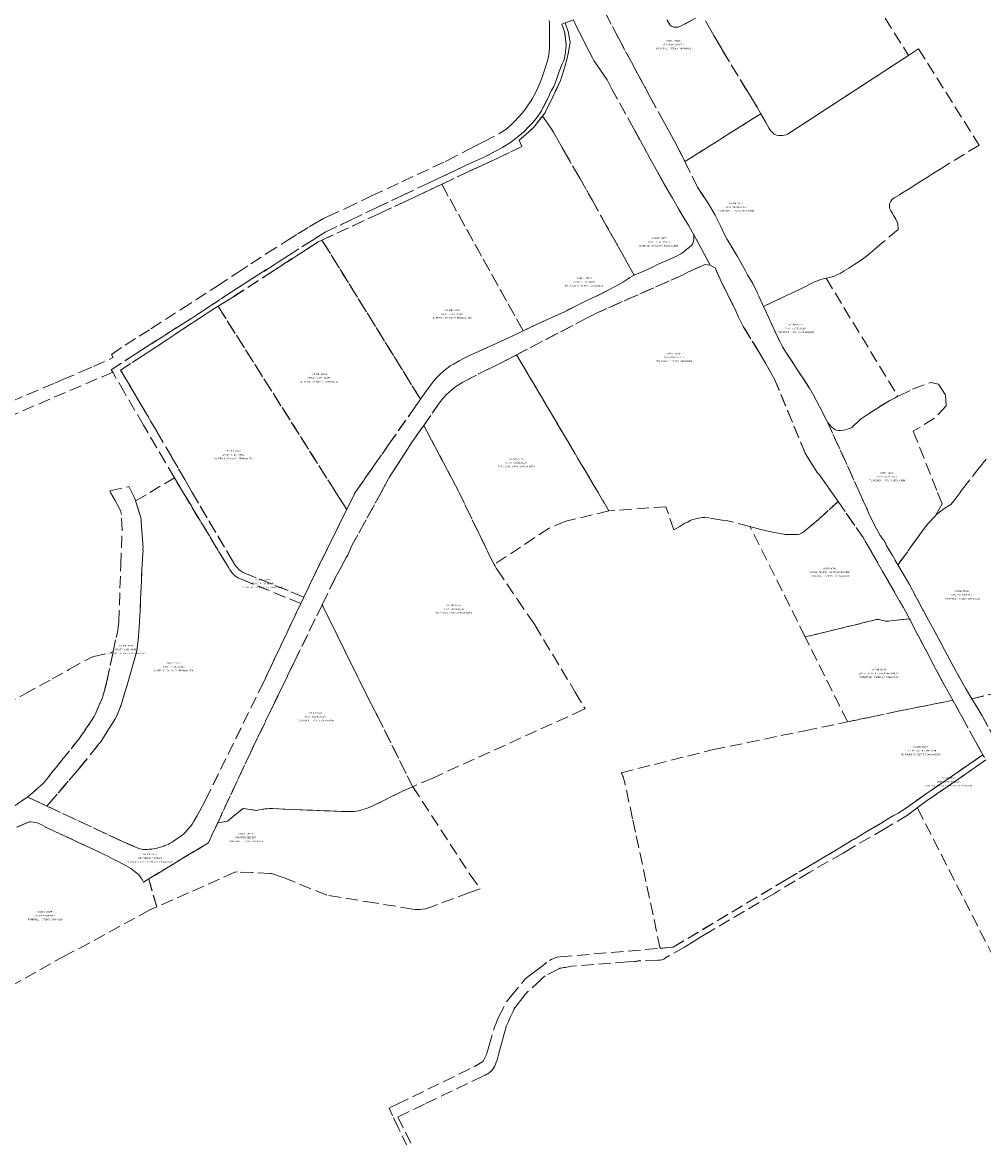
# Model space of a CAD drawing. Header units: metres. Extents: x 188526 to 197860, y 581431 to 587564.
# Tile 23 of 31: x 194187 to 194973, y 584473 to 585384. Entities that reach past the tile are written whole.
import ezdxf
from ezdxf.enums import TextEntityAlignment as Align

# ---------------------------------------------------------------- set-up
doc = ezdxf.new("R2010")
doc.units = ezdxf.units.M
doc.linetypes.add('DASHEDX2', pattern=[14, 10, -4])
doc.layers.add('B-WA-KG-GRENS_KADASTRAAL-G', color=150, linetype='DASHEDX2', lineweight=18)
doc.layers.add('B-WA-KG-GRENS_KADASTRAAL-T50', color=130, linetype='Continuous', lineweight=50)
doc.styles.add('NLCS-ISO-T25', font='NLCS-ISO.ttf', dxfattribs={"height": 2.5})

msp = doc.modelspace()

# ---------------------------------------------------------------- linework, layer by layer
at = {"layer": 'B-WA-KG-GRENS_KADASTRAAL-G'}
for points in [[(194847.78, 585458.8), (194911.56, 585357.39), (194812.67, 585292.93), (194811.15, 585292.31), (194808.77, 585291.94), (194807, 585291.83), (194805.33, 585291.88), (194803.7, 585292.14), (194801.87, 585292.96), (194799.77, 585294.76), (194798.78, 585295.97), (194797.74, 585297.66), (194794.71, 585303.04), (194790.81, 585309.68), (194790.81, 585309.68), (194787.77, 585314.99), (194782.36, 585323.93), (194779.66, 585328.31), (194759.42, 585361.51), (194752.49, 585373.61), (194747.83, 585381.69), (194745.61, 585385.64)], [(194662.95, 585393.37), (194674.93, 585370.61), (194684.95, 585351.71), (194700.45, 585323.34), (194711.8, 585302.6), (194721.61, 585284.9), (194728.72, 585270.53), (194739.03, 585249.68), (194747.47, 585236.86), (194749.66, 585233.37), (194753.47, 585226.71), (194755.98, 585221.84), (194758.13, 585217.45), (194761.46, 585210.46), (194763.31, 585206.92), (194765.22, 585203.73), (194771.64, 585192.88), (194778.29, 585181.2), (194780.05, 585178.08), (194784.34, 585170.89), (194793.07, 585152), (194806.32, 585123.36), (194808.63, 585119.2), (194811.89, 585113.95), (194818.2, 585104.45), (194825.03, 585093.95), (194830.61, 585085.27), (194833.97, 585079.66), (194836.73, 585074.5), (194838.91, 585070.35), (194841.13, 585065.63), (194842.56, 585062.57), (194844.77, 585058.52), (194845.42, 585057.58), (194871.51, 585000), (194877.95, 584985.78), (194878.21, 584984.75), (194878.93, 584983.39), (194884.38, 584972.34), (194886.46, 584968.32), (194888.48, 584964.94), (194889.44, 584963.39), (194890.45, 584962.12), (194891.39, 584961.08), (194892.09, 584959.97), (194892.83, 584958.78), (194893.45, 584957.06), (194902.88, 584940.92), (194912.29, 584924.8), (194954.55, 584846.3), (194963.46, 584831.37), (194971.73, 584817.5), (194982.53, 584797.74)], [(194745.61, 585385.64), (194747.83, 585381.69), (194752.49, 585373.61), (194759.42, 585361.51), (194779.66, 585328.31), (194782.36, 585323.93), (194787.77, 585314.99), (194790.81, 585309.68), (194728.72, 585270.53), (194728.72, 585270.53), (194721.61, 585284.9), (194711.8, 585302.6), (194700.45, 585323.34), (194684.95, 585351.71), (194674.93, 585370.61), (194662.95, 585393.37)], [(194113.1, 585047.37), (194213.54, 585089.51), (194220.02, 585092.28), (194234.65, 585098.67), (194245.1, 585103.09), (194261.19, 585110.42), (194259.81, 585112.75), (194270.88, 585120.54), (194282.38, 585127.71), (194292.08, 585133.85), (194317.16, 585149.94), (194346.22, 585168.84), (194363.04, 585179.86), (194373.84, 585186.89), (194386.6, 585195.4), (194402.75, 585205.55), (194412.27, 585211.45), (194421.35, 585217.15), (194424.77, 585219.13), (194433.3, 585224.07), (194436.18, 585225.41), (194436.71, 585225.62), (194451.61, 585232.52), (194472.5, 585242.43), (194497.23, 585254.06), (194532.66, 585270.61), (194534, 585271.29), (194551.28, 585280.14), (194558.14, 585283.62), (194564.15, 585286.7), (194576.95, 585293.55), (194581.02, 585296.02), (194582.19, 585296.84), (194584.54, 585298.7), (194587.04, 585300.89), (194589.7, 585303.52), (194592.52, 585306.61), (194595.52, 585310.24), (194598.53, 585314.04), (194600.6, 585316.82), (194602.17, 585319.27), (194603.98, 585322.19), (194605.44, 585324.89), (194607.58, 585329.02), (194609.26, 585332.63), (194610.72, 585335.99), (194611.93, 585339.49), (194613.31, 585343.72), (194616.24, 585352.91), (194616.88, 585354.89), (194617.71, 585359.88), (194617.94, 585364.15), (194617.95, 585365.76), (194618.11, 585373.2), (194618.07, 585378.4), (194617.93, 585383.83), (194617.7, 585385.94)], [(194637.6, 585386.38), (194630.89, 585383.91), (194628.22, 585382.92), (194630.41, 585376.69), (194631.7, 585365.77), (194631.47, 585362.77), (194630.95, 585358.25), (194629.93, 585354.14), (194629.36, 585352.57), (194628.33, 585350.57), (194625.89, 585344.21), (194624.2, 585339.4), (194622, 585333.07), (194621.48, 585332.03), (194619.68, 585328.66), (194618.36, 585326.13), (194617.34, 585323.85), (194611.47, 585312.11), (194609.96, 585309.71), (194608.98, 585308.42), (194607.88, 585306.9), (194606.16, 585304.81), (194603.72, 585302.01), (194601.47, 585299.61), (194597.17, 585295.17), (194595.5, 585293.59), (194592.49, 585291.14), (194588.19, 585287.77), (194586.02, 585286.29), (194579.71, 585282.32), (194575.04, 585279.57), (194564.48, 585274.23), (194555.41, 585269.99), (194549.36, 585267.27), (194519.07, 585253.05), (194497.85, 585242.96), (194476.91, 585233.04), (194455.75, 585223.04), (194435.09, 585213.11), (194423.88, 585206.13), (194404.53, 585193.76), (194378.48, 585177.09), (194362.24, 585166.82), (194357.61, 585163.78), (194340.32, 585152.29), (194336.81, 585149.99), (194324.58, 585142.09), (194288.5, 585119.06), (194279.15, 585113.17), (194259.64, 585100.32), (194260.79, 585098.34), (194141.79, 585047.4)], [(194973.68, 584783.47), (194972.5, 584785.56), (194966.37, 584796.43), (194955.57, 584816.24), (194947.84, 584830.14), (194938.86, 584846.27), (194912.37, 584896.73), (194909.11, 584902.95), (194874.43, 584963.31), (194854, 584992.7), (194848.91, 585000), (194838.77, 585014.59), (194837.03, 585016.48), (194835.17, 585019.11), (194830.82, 585025.95), (194827.11, 585032.2), (194802.07, 585092.73), (194797.41, 585100.92), (194789.93, 585113.78), (194776.48, 585135.79), (194772.64, 585143.28), (194769.5, 585150.39), (194763.89, 585161.67), (194759.28, 585170.75), (194753.47, 585183.58), (194751.82, 585184.54), (194749.5, 585185.77), (194736.15, 585210.59), (194731.98, 585217.97), (194729.27, 585222.39), (194723.52, 585231.86), (194718.51, 585240.62), (194711.61, 585252.56), (194706.22, 585262.1), (194700.43, 585272.84), (194692.3, 585287.61), (194686.91, 585297.46), (194668.84, 585330.29), (194665.05, 585337.31), (194659.7, 585345.4), (194654.24, 585353.32), (194653.36, 585354.77), (194650.41, 585360.59), (194644.62, 585372.02), (194640.29, 585380.15), (194639.41, 585382.09), (194637.6, 585386.38)], [(194737.46, 585387.68), (194725.11, 585381.17), (194723.16, 585380.39), (194721.28, 585380.33), (194719.41, 585380.57), (194717.76, 585381.37), (194716.43, 585382.43), (194715.58, 585383.59), (194713.83, 585386.5)], [(194713.83, 585386.5), (194715.58, 585383.59), (194716.43, 585382.43), (194717.76, 585381.37), (194719.41, 585380.57), (194721.28, 585380.33), (194723.16, 585380.39), (194725.11, 585381.17), (194737.46, 585387.68)], [(194175.29, 584740.3), (194191.2, 584751.04), (194207.01, 584743.64), (194268.84, 584714.7), (194280.91, 584709.56), (194282.95, 584708.85), (194284.7, 584708.42), (194285.68, 584708.14), (194287.92, 584708.09), (194289.32, 584708.23), (194290.62, 584708.32), (194291.59, 584708.43), (194292.69, 584708.55), (194295.24, 584708.92), (194297.03, 584709.33), (194298.46, 584709.7), (194299.69, 584710.02), (194301.02, 584710.42), (194302.56, 584710.99), (194303.57, 584711.52), (194305.03, 584712.1), (194306.32, 584712.62), (194307.76, 584713.27), (194309.04, 584713.93), (194310.49, 584714.88), (194312.38, 584716.31), (194314.5, 584717.7), (194317.22, 584719.64), (194319.17, 584721.27), (194320.42, 584722.38), (194321.39, 584723.6), (194323.04, 584725.51), (194324.3, 584727.11), (194325.77, 584728.88), (194327.28, 584731.23), (194328.8, 584733.93), (194336.69, 584748.47), (194384.26, 584845.3), (194414.66, 584909.27), (194417.15, 584914.51), (194425.77, 584932.65), (194452.14, 584986.05), (194459.03, 585000), (194474.99, 585022.65), (194486.75, 585039.63), (194508.15, 585069.98), (194512.52, 585076.27), (194513.31, 585077.41), (194516.34, 585081.83), (194521.01, 585088.05), (194523.48, 585091.23), (194525.91, 585094.03), (194528.62, 585096.75), (194531.62, 585099.55), (194533.94, 585101.36), (194536.88, 585103.52), (194539.38, 585104.98), (194544.21, 585107.63), (194548.9, 585110.14), (194552.68, 585111.91), (194558.08, 585114.44), (194571.32, 585120.43), (194587.56, 585127.91), (194596.54, 585132.18), (194607.86, 585137.56), (194619.28, 585142.8), (194629.61, 585147.5), (194640.96, 585153.13), (194649.53, 585157.61), (194655.67, 585160.18), (194665.39, 585165.06), (194672.38, 585168.64), (194678.58, 585172.33), (194682.64, 585175.07), (194683.79, 585175.82), (194686.6, 585177.4), (194687.31, 585177.72), (194690.48, 585179.15), (194695.27, 585181.07), (194700.47, 585183.47), (194703.3, 585184.89), (194706.29, 585186.37), (194710.24, 585188.14), (194714.06, 585189.79), (194719.54, 585192.19), (194721.25, 585192.99), (194725.33, 585195.04), (194727.84, 585196.77), (194730.32, 585198.86), (194733.74, 585201.66), (194734.82, 585203.12), (194735.6, 585204.79), (194736.12, 585206.52), (194736.15, 585210.59), (194749.5, 585185.77), (194749.38, 585185.83), (194745.25, 585186.45), (194731.07, 585180.08), (194729.2, 585179.16), (194726.68, 585177.78), (194655.75, 585146.36), (194653.68, 585145.34), (194649.32, 585143.08), (194648.38, 585142.56), (194591.1, 585112.55), (194576.92, 585105.12), (194573.63, 585103.55), (194570.75, 585102.3), (194547.13, 585090.31), (194544.91, 585088.93), (194541.38, 585086.59), (194538.34, 585084.1), (194533.55, 585079.92), (194530.92, 585077.2), (194527.9, 585073.04), (194515.12, 585054.9), (194505.02, 585040.55), (194499.86, 585032.52), (194490.4, 585017.86), (194487.73, 585013.59), (194480.26, 585000), (194456.47, 584956.69), (194454.23, 584951.59), (194453.07, 584948.92), (194451.8, 584946.82), (194442.85, 584930.33), (194432.09, 584908.27), (194432.09, 584908.27), (194409.76, 584862.49), (194373.36, 584787.27), (194346.72, 584730.09), (194339.07, 584713.69), (194290.22, 584684.07), (194286.05, 584681.55), (194284.78, 584683.64), (194283.97, 584684.78), (194282.87, 584686.48), (194281.78, 584687.63), (194275.75, 584692.59), (194271.84, 584694.72), (194265.35, 584698.45), (194261.08, 584700.39), (194257.29, 584702.54), (194206.15, 584726.36), (194202.37, 584728.53), (194200.97, 584729.2), (194200.39, 584729.42), (194199.13, 584729.86), (194194.09, 584730.7), (194192.95, 584730.75), (194191.9, 584730.65), (194182.41, 584726.4)], [(195000, 584840.07), (194963.46, 584831.37), (194954.55, 584846.3), (194912.29, 584924.8), (194902.88, 584940.92), (194910.64, 584951.25), (194911.71, 584952.77), (194912.98, 584954.82), (194914.4, 584956.77), (194920.75, 584965.68), (194923.64, 584969.61), (194925.36, 584971.93), (194927.44, 584974.34), (194933.04, 584980.31), (194934.83, 584982.23), (194936.29, 584983.45), (194937.34, 584984.3), (194938.44, 584985.16), (194939.36, 584985.7), (194940.07, 584986.27), (194941.36, 584987.25), (194942.59, 584988.04), (194943.69, 584988.67), (194944.35, 584989.06), (194945.11, 584989.6), (194945.84, 584990.06), (194949.05, 584993.47), (194953.76, 585000), (194953.76, 585000), (194955.57, 585002.52), (194963.91, 585013.16), (194970.12, 585021.13), (194972.66, 585024.25), (194975.23, 585027.25)], [(194025.45, 584745.36), (194188.68, 584835.15), (194211.18, 584847.56), (194225.57, 584855.51), (194241.6, 584864.45), (194242.69, 584864.97), (194243.75, 584865.38), (194245.31, 584865.88), (194261.12, 584869.77), (194255.82, 584844.77), (194252.96, 584834.3), (194252.08, 584831.75), (194246.65, 584819.08), (194245.47, 584816.62), (194243.67, 584814.02), (194233.18, 584798.28), (194219.12, 584781.25), (194206.56, 584765.41), (194205.33, 584763.79), (194203.91, 584762.09), (194191.2, 584751.04), (194175.29, 584740.3)], [(194501.99, 584464.97), (194494.8, 584479.83), (194489.64, 584490.76), (194486.78, 584496.8), (194488.93, 584497.84), (194493.39, 584500), (194557.82, 584531.22), (194562.66, 584534.38), (194563.66, 584535.04), (194565.77, 584538.9), (194566.55, 584540.45), (194566.83, 584541.54), (194567.3, 584542.93), (194567.78, 584545.12), (194568.29, 584546.99), (194573.27, 584563.72), (194574.27, 584566.29), (194574.84, 584567.85), (194576.43, 584571.08), (194582.95, 584583.63), (194584.19, 584585.4), (194585.05, 584586.37), (194586.21, 584587.86), (194596.89, 584600.94), (194597.94, 584602.1), (194598.71, 584602.72), (194600.56, 584604.22), (194607.75, 584609.66), (194618.06, 584617.45), (194619.3, 584618.18), (194621.2, 584619.12), (194622.56, 584619.72), (194624.15, 584620.12), (194626.62, 584620.43), (194708.45, 584627.36), (194719.04, 584628.26), (194811.86, 584683.74), (194830.75, 584694.88), (194903.04, 584738.01), (194909.06, 584741.77), (194914.83, 584745.89), (194972.5, 584785.56), (194973.68, 584783.47)], [(194974.87, 584781.36), (194926.13, 584747.68), (194918.81, 584742.27), (194910.8, 584736.36), (194892.41, 584725.27), (194868.06, 584711.2), (194863.79, 584708.69), (194858.04, 584705.3), (194830.83, 584689.65), (194804.8, 584673.99), (194801.46, 584671.98), (194748.07, 584640.45), (194747.86, 584640.32), (194742.43, 584637.12), (194736.25, 584633.29), (194728.38, 584628.41), (194713, 584619.64), (194711.52, 584618.64), (194710.7, 584618.23), (194709.86, 584617.97), (194708.55, 584617.73), (194707.61, 584617.65), (194706.59, 584617.65), (194691.05, 584617.23), (194689.9, 584617.05), (194689.41, 584616.89), (194688.82, 584616.65), (194688.48, 584616.61), (194688, 584616.54), (194687.14, 584616.48), (194682.05, 584616.23), (194640.05, 584613.07), (194636.07, 584612.9), (194634.66, 584612.6), (194633.51, 584612.38), (194632.11, 584612.08), (194630.93, 584611.78), (194629.58, 584611.59), (194628.53, 584611.36), (194627.43, 584611.16), (194627.04, 584611.1), (194626.56, 584611.03), (194625.54, 584610.68), (194614.51, 584604.78), (194613.42, 584604.1), (194612.9, 584603.63), (194612.25, 584603.14), (194611.86, 584602.66), (194611.18, 584602.02), (194600.4, 584592), (194598.78, 584590.11), (194598.23, 584589.59), (194597.37, 584588.82), (194596.42, 584587.53), (194595.34, 584586.03), (194594.37, 584584.71), (194590.9, 584580.29), (194589.72, 584578.78), (194588.84, 584577.27), (194587.95, 584575.16), (194586.98, 584573.13), (194585.48, 584570.24), (194584.37, 584567.55), (194583.64, 584565.94), (194582.67, 584563.68), (194581.97, 584561.03), (194580.91, 584557.47), (194579.82, 584553.38), (194577.33, 584544.55), (194576.29, 584540.66), (194575.16, 584536.29), (194574.47, 584534.23), (194573.95, 584532.71), (194573.3, 584531.26), (194572.51, 584529.93), (194571.64, 584528.55), (194570.61, 584527.26), (194569.57, 584526.42), (194568.71, 584525.71), (194567.76, 584525.02), (194567.51, 584524.86), (194566.85, 584524.43), (194565.36, 584523.73), (194563.61, 584522.86), (194515.9, 584500), (194494.09, 584489.61), (194507.8, 584461.13)], [(195000, 584583.17), (194918.81, 584742.27), (194918.81, 584742.27), (194926.13, 584747.68), (194974.87, 584781.36)], [(194182.41, 584726.4), (194191.9, 584730.65), (194192.95, 584730.75), (194194.09, 584730.7), (194199.13, 584729.86), (194200.39, 584729.42), (194200.97, 584729.2), (194202.37, 584728.53), (194206.15, 584726.36), (194257.29, 584702.54), (194261.08, 584700.39), (194265.35, 584698.45), (194271.84, 584694.72), (194275.75, 584692.59), (194281.78, 584687.63), (194282.87, 584686.48), (194283.97, 584684.78), (194284.78, 584683.64), (194286.05, 584681.55), (194290.22, 584684.07), (194296.78, 584661.24), (194291.25, 584658.82), (194241.61, 584631.67), (194222.23, 584621.64), (194152.34, 584582.46)]]:
    msp.add_lwpolyline(points, dxfattribs=at)
for points in [[(194325.76, 585000), (194358.87, 584944.07), (194360.8, 584940.96), (194361.86, 584939.62), (194363, 584938.21), (194363.98, 584937.05), (194365.03, 584936.2), (194367.56, 584934.67), (194417.15, 584914.51), (194414.66, 584909.27), (194366.62, 584928.87), (194364.76, 584929.65), (194363.15, 584930.36), (194360.78, 584931.97), (194359.74, 584932.93), (194359.12, 584933.59), (194358.25, 584934.55), (194357.64, 584935.43), (194356.61, 584936.8), (194355.68, 584938.33), (194354.31, 584940.5), (194318.41, 585000), (194311.29, 585012.03), (194303.88, 585024.54), (194286.09, 585055.04), (194270.73, 585081.22), (194260.79, 585098.34), (194259.64, 585100.32), (194279.15, 585113.17), (194288.5, 585119.06), (194324.58, 585142.09), (194336.81, 585149.99), (194340.32, 585152.29), (194357.61, 585163.78), (194362.24, 585166.82), (194378.48, 585177.09), (194404.53, 585193.76), (194423.88, 585206.13), (194435.09, 585213.11), (194455.75, 585223.04), (194476.91, 585233.04), (194497.85, 585242.96), (194519.07, 585253.05), (194549.36, 585267.27), (194555.41, 585269.99), (194564.48, 585274.23), (194575.04, 585279.57), (194579.71, 585282.32), (194586.02, 585286.29), (194588.19, 585287.77), (194592.49, 585291.14), (194595.5, 585293.59), (194597.17, 585295.17), (194601.47, 585299.61), (194603.72, 585302.01), (194606.16, 585304.81), (194607.88, 585306.9), (194608.98, 585308.42), (194609.96, 585309.71), (194611.47, 585312.11), (194617.34, 585323.85), (194618.36, 585326.13), (194619.68, 585328.66), (194621.48, 585332.03), (194622, 585333.07), (194624.2, 585339.4), (194625.89, 585344.21), (194628.33, 585350.57), (194629.36, 585352.57), (194629.93, 585354.14), (194630.95, 585358.25), (194631.47, 585362.77), (194631.7, 585365.77), (194630.41, 585376.69), (194628.22, 585382.92), (194630.89, 585383.91), (194633.34, 585376.93), (194634.93, 585368.29), (194634.89, 585367.82), (194634.22, 585363.53), (194633.4, 585358.84), (194632.14, 585353.95), (194630.05, 585346.49), (194627.81, 585339.35), (194626.96, 585336.94), (194622.75, 585327.75), (194620.71, 585323.5), (194614.28, 585310.18), (194612.21, 585307.56), (194605.36, 585298.91), (194596.42, 585290.66), (194593.18, 585288.15), (194595.4, 585282.98), (194576.42, 585273.66), (194562.04, 585267.07), (194552.45, 585262.69), (194529.84, 585252.01), (194501.37, 585238.57), (194478.48, 585227.87), (194431.96, 585206.35), (194428.76, 585204.87), (194419.4, 585198.8), (194391.62, 585180.85), (194359.52, 585160.12), (194346.98, 585152.23), (194339, 585147.21), (194334.84, 585144.47), (194327.71, 585139.9), (194316.65, 585132.54), (194300.59, 585121.87), (194285.19, 585111.7), (194267.24, 585100.17), (194282.37, 585074.53), (194297.08, 585049.54), (194309.22, 585028.72), (194319.71, 585010.7), (194325.76, 585000)], [(194612.21, 585307.56), (194614.28, 585310.18), (194620.71, 585323.5), (194622.75, 585327.75), (194626.96, 585336.94), (194627.81, 585339.35), (194630.05, 585346.49), (194632.14, 585353.95), (194633.4, 585358.84), (194634.22, 585363.53), (194634.89, 585367.82), (194634.93, 585368.29), (194633.34, 585376.93), (194630.89, 585383.91), (194637.6, 585386.38), (194639.41, 585382.09), (194640.29, 585380.15), (194644.62, 585372.02), (194650.41, 585360.59), (194653.36, 585354.77), (194654.24, 585353.32), (194659.7, 585345.4), (194665.05, 585337.31), (194668.84, 585330.29), (194686.91, 585297.46), (194692.3, 585287.61), (194700.43, 585272.84), (194706.22, 585262.1), (194711.61, 585252.56), (194718.51, 585240.62), (194723.52, 585231.86), (194729.27, 585222.39), (194731.98, 585217.97), (194736.15, 585210.59), (194736.12, 585206.52), (194735.6, 585204.79), (194734.82, 585203.12), (194733.74, 585201.66), (194730.32, 585198.86), (194727.84, 585196.77), (194725.33, 585195.04), (194721.25, 585192.99), (194719.54, 585192.19), (194714.06, 585189.79), (194710.24, 585188.14), (194706.29, 585186.37), (194703.3, 585184.89), (194700.47, 585183.47), (194695.27, 585181.07), (194690.48, 585179.15), (194687.31, 585177.72), (194673.11, 585203.05), (194664.36, 585218.33), (194653.17, 585238.65), (194642.77, 585256.98), (194629.91, 585279.21), (194621.17, 585294.58), (194619.48, 585297.53), (194616.98, 585301.11), (194614.94, 585303.93), (194612.21, 585307.56)], [(194790.81, 585309.68), (194794.71, 585303.04), (194797.74, 585297.66), (194798.78, 585295.97), (194799.77, 585294.76), (194801.87, 585292.96), (194803.7, 585292.14), (194805.33, 585291.88), (194807, 585291.83), (194808.77, 585291.94), (194811.15, 585292.31), (194812.67, 585292.93), (194911.56, 585357.39), (194919.79, 585362.76), (194969.3, 585284.1), (194945.1, 585269.17), (194938.97, 585265.31), (194931.99, 585261.1), (194927.16, 585257.92), (194920.14, 585253.54), (194913.87, 585249.42), (194910.66, 585247.36), (194906.24, 585244.69), (194904.25, 585243.44), (194899.88, 585240.96), (194898.05, 585239.3), (194896.88, 585237.73), (194896.06, 585236.04), (194895.92, 585234.22), (194896.08, 585232.44), (194897.14, 585230.42), (194898.23, 585228.65), (194899.49, 585226.25), (194901.18, 585223.46), (194903, 585219.99), (194903.26, 585215.1), (194889.88, 585203.89), (194884.39, 585199.19), (194880.64, 585195.95), (194878.26, 585194.09), (194872.77, 585190.08), (194867.68, 585186.61), (194862.67, 585183.39), (194858.93, 585181.14), (194855.58, 585179.17), (194853.11, 585177.91), (194851.18, 585176.9), (194850.15, 585176.52), (194847.05, 585175.82), (194844.75, 585175.25), (194844.22, 585175.14), (194841.95, 585174.63), (194839.7, 585174.03), (194837.89, 585173.43), (194834.14, 585171.97), (194831.94, 585171), (194827.25, 585168.53), (194824.16, 585166.8), (194821.87, 585165.67), (194815.27, 585162.59), (194811.36, 585160.75), (194793.07, 585152), (194784.34, 585170.89), (194780.05, 585178.08), (194778.29, 585181.2), (194771.64, 585192.88), (194765.22, 585203.73), (194763.31, 585206.92), (194761.46, 585210.46), (194758.13, 585217.45), (194755.98, 585221.84), (194753.47, 585226.71), (194749.66, 585233.37), (194747.47, 585236.86), (194739.03, 585249.68), (194728.72, 585270.53), (194790.81, 585309.68)], [(194596.54, 585132.18), (194529.84, 585252.01), (194552.45, 585262.69), (194562.04, 585267.07), (194576.42, 585273.66), (194595.4, 585282.98), (194593.18, 585288.15), (194596.42, 585290.66), (194605.36, 585298.91), (194612.21, 585307.56), (194614.94, 585303.93), (194616.98, 585301.11), (194619.48, 585297.53), (194621.17, 585294.58), (194629.91, 585279.21), (194642.77, 585256.98), (194653.17, 585238.65), (194664.36, 585218.33), (194673.11, 585203.05), (194687.31, 585177.72), (194686.6, 585177.4), (194683.79, 585175.82), (194682.64, 585175.07), (194678.58, 585172.33), (194672.38, 585168.64), (194665.39, 585165.06), (194655.67, 585160.18), (194649.53, 585157.61), (194640.96, 585153.13), (194629.61, 585147.5), (194619.28, 585142.8), (194607.86, 585137.56), (194596.54, 585132.18)], [(194529.84, 585252.01), (194596.54, 585132.18), (194587.56, 585127.91), (194571.32, 585120.43), (194558.08, 585114.44), (194552.68, 585111.91), (194548.9, 585110.14), (194544.21, 585107.63), (194539.38, 585104.98), (194536.88, 585103.52), (194533.94, 585101.36), (194531.62, 585099.55), (194528.62, 585096.75), (194525.91, 585094.03), (194523.48, 585091.23), (194521.01, 585088.05), (194516.34, 585081.83), (194513.31, 585077.41), (194512.52, 585076.27), (194431.96, 585206.35), (194478.48, 585227.87), (194501.37, 585238.57), (194529.84, 585252.01)], [(194443.32, 585000), (194346.98, 585152.23), (194359.52, 585160.12), (194391.62, 585180.85), (194419.4, 585198.8), (194428.76, 585204.87), (194431.96, 585206.35), (194512.52, 585076.27), (194508.15, 585069.98), (194486.75, 585039.63), (194474.99, 585022.65), (194459.03, 585000), (194452.14, 584986.05), (194443.32, 585000)], [(194719.78, 584969.43), (194713.25, 584988.37), (194666.59, 584985.04), (194657.73, 585000), (194591.1, 585112.55), (194648.38, 585142.56), (194649.32, 585143.08), (194653.68, 585145.34), (194655.75, 585146.36), (194726.68, 585177.78), (194729.2, 585179.16), (194731.07, 585180.08), (194745.25, 585186.45), (194749.38, 585185.83), (194749.5, 585185.77), (194751.82, 585184.54), (194753.47, 585183.58), (194759.28, 585170.75), (194763.89, 585161.67), (194769.5, 585150.39), (194772.64, 585143.28), (194776.48, 585135.79), (194789.93, 585113.78), (194797.41, 585100.92), (194802.07, 585092.73), (194827.11, 585032.2), (194830.82, 585025.95), (194835.17, 585019.11), (194837.03, 585016.48), (194838.77, 585014.59), (194848.91, 585000), (194854, 584992.7), (194838.64, 584978.42), (194826.31, 584968.18), (194825.43, 584967.53), (194824.54, 584966.97), (194823.04, 584966.14), (194822.5, 584966.01), (194821.43, 584965.81), (194820.5, 584965.67), (194819.91, 584965.61), (194815.69, 584965.65), (194812.75, 584965.65), (194810.71, 584965.79), (194808.3, 584966.12), (194805.29, 584966.65), (194801.44, 584967.37), (194794.31, 584968.93), (194790.88, 584969.88), (194781.95, 584972.24), (194767.27, 584976.12), (194763.94, 584976.76), (194759.23, 584977.42), (194748.53, 584979.2), (194744.96, 584979.46), (194742.94, 584979.48), (194739.76, 584979.03), (194737.61, 584978.57), (194735.09, 584978.08), (194733.16, 584977.11), (194731.14, 584975.91), (194728.76, 584974.93), (194724.48, 584972.34), (194719.78, 584969.43)], [(194845.42, 585057.58), (194844.77, 585058.52), (194842.56, 585062.57), (194841.13, 585065.63), (194838.91, 585070.35), (194836.73, 585074.5), (194833.97, 585079.66), (194830.61, 585085.27), (194825.03, 585093.95), (194818.2, 585104.45), (194811.89, 585113.95), (194808.63, 585119.2), (194806.32, 585123.36), (194793.07, 585152), (194811.36, 585160.75), (194815.27, 585162.59), (194821.87, 585165.67), (194824.16, 585166.8), (194827.25, 585168.53), (194831.94, 585171), (194834.14, 585171.97), (194837.89, 585173.43), (194839.7, 585174.03), (194841.95, 585174.63), (194844.22, 585175.14), (194902.9, 585078.65), (194900.76, 585077.52), (194899, 585076.65), (194896.22, 585075.19), (194884.81, 585068.24), (194873.88, 585061.19), (194872.4, 585059.95), (194869.58, 585057.39), (194867.38, 585055.29), (194865.13, 585053.25), (194863.35, 585052.48), (194861.36, 585051.76), (194860.09, 585051.39), (194858.61, 585050.97), (194855.94, 585050.71), (194854.26, 585050.72), (194852.71, 585050.98), (194851.7, 585051.37), (194850.74, 585051.99), (194849.17, 585053.05), (194846.58, 585055.94), (194845.42, 585057.58)], [(194325.76, 585000), (194319.71, 585010.7), (194309.22, 585028.72), (194297.08, 585049.54), (194282.37, 585074.53), (194267.24, 585100.17), (194285.19, 585111.7), (194300.59, 585121.87), (194316.65, 585132.54), (194327.71, 585139.9), (194334.84, 585144.47), (194339, 585147.21), (194346.98, 585152.23), (194443.32, 585000), (194452.14, 584986.05), (194425.77, 584932.65), (194417.15, 584914.51), (194367.56, 584934.67), (194365.03, 584936.2), (194363.98, 584937.05), (194363, 584938.21), (194361.86, 584939.62), (194360.8, 584940.96), (194358.87, 584944.07), (194325.76, 585000)], [(194572.79, 584941.13), (194572.51, 584941.66), (194571.46, 584943.5), (194544.09, 585000), (194543.61, 585000.99), (194515.12, 585054.9), (194527.9, 585073.04), (194530.92, 585077.2), (194533.55, 585079.92), (194538.34, 585084.1), (194541.38, 585086.59), (194544.91, 585088.93), (194547.13, 585090.31), (194570.75, 585102.3), (194573.63, 585103.55), (194576.92, 585105.12), (194591.1, 585112.55), (194657.73, 585000), (194666.59, 584985.04), (194631.29, 584976.5), (194617.66, 584970.86), (194572.79, 584941.13)], [(194933.04, 584980.31), (194927.44, 584974.34), (194925.36, 584971.93), (194923.64, 584969.61), (194920.75, 584965.68), (194914.4, 584956.77), (194912.98, 584954.82), (194911.71, 584952.77), (194910.64, 584951.25), (194902.88, 584940.92), (194893.45, 584957.06), (194892.83, 584958.78), (194892.09, 584959.97), (194891.39, 584961.08), (194890.45, 584962.12), (194889.44, 584963.39), (194888.48, 584964.94), (194886.46, 584968.32), (194884.38, 584972.34), (194878.93, 584983.39), (194878.21, 584984.75), (194877.95, 584985.78), (194871.51, 585000), (194845.42, 585057.58), (194846.58, 585055.94), (194849.17, 585053.05), (194850.74, 585051.99), (194851.7, 585051.37), (194852.71, 585050.98), (194854.26, 585050.72), (194855.94, 585050.71), (194858.61, 585050.97), (194860.09, 585051.39), (194861.36, 585051.76), (194863.35, 585052.48), (194865.13, 585053.25), (194867.38, 585055.29), (194869.58, 585057.39), (194872.4, 585059.95), (194873.88, 585061.19), (194884.81, 585068.24), (194896.22, 585075.19), (194899, 585076.65), (194900.76, 585077.52), (194902.9, 585078.65), (194903.9, 585079.18), (194914.94, 585084.5), (194929.82, 585089.93), (194936.02, 585088.56), (194941.94, 585079.75), (194942.39, 585070.75), (194932.94, 585060.85), (194915.38, 585050.05), (194935.44, 585000), (194939.12, 584990.81), (194933.04, 584980.31)], [(194572.79, 584941.13), (194573.23, 584940.28), (194573.88, 584939.31), (194574.51, 584938.13), (194575.34, 584937.03), (194591.74, 584912.48), (194601.83, 584897.88), (194606.02, 584891.83), (194639.02, 584836.73), (194647.13, 584823.2), (194645.63, 584822.51), (194522.48, 584766.6), (194506.11, 584759.52), (194477.54, 584816.77), (194469.92, 584831.48), (194432.09, 584908.27), (194442.85, 584930.33), (194451.8, 584946.82), (194453.07, 584948.92), (194454.23, 584951.59), (194456.47, 584956.69), (194480.26, 585000), (194487.73, 585013.59), (194490.4, 585017.86), (194499.86, 585032.52), (194505.02, 585040.55), (194515.12, 585054.9), (194543.61, 585000.99), (194544.09, 585000), (194571.46, 584943.5), (194572.51, 584941.66), (194572.79, 584941.13)], [(194279.5, 584993.1), (194291.09, 585000), (194311.29, 585012.03), (194318.41, 585000), (194354.31, 584940.5), (194355.68, 584938.33), (194356.61, 584936.8), (194357.64, 584935.43), (194358.25, 584934.55), (194359.12, 584933.59), (194359.74, 584932.93), (194360.78, 584931.97), (194363.15, 584930.36), (194364.76, 584929.65), (194366.62, 584928.87), (194414.66, 584909.27), (194384.26, 584845.3), (194336.69, 584748.47), (194328.8, 584733.93), (194327.28, 584731.23), (194325.77, 584728.88), (194324.3, 584727.11), (194323.04, 584725.51), (194321.39, 584723.6), (194320.42, 584722.38), (194319.17, 584721.27), (194317.22, 584719.64), (194314.5, 584717.7), (194312.38, 584716.31), (194310.49, 584714.88), (194309.04, 584713.93), (194307.76, 584713.27), (194306.32, 584712.62), (194305.03, 584712.1), (194303.57, 584711.52), (194302.56, 584710.99), (194301.02, 584710.42), (194299.69, 584710.02), (194298.46, 584709.7), (194297.03, 584709.33), (194295.24, 584708.92), (194292.69, 584708.55), (194291.59, 584708.43), (194290.62, 584708.32), (194289.32, 584708.23), (194287.92, 584708.09), (194285.68, 584708.14), (194284.7, 584708.42), (194282.95, 584708.85), (194280.91, 584709.56), (194268.84, 584714.7), (194207.01, 584743.64), (194233.54, 584774.55), (194248.77, 584793.53), (194249.46, 584794.58), (194250.43, 584795.55), (194251, 584796.3), (194251.8, 584797.52), (194262.55, 584814.48), (194264.01, 584816.96), (194268.09, 584827.28), (194280.52, 584870.45), (194280.75, 584872.38), (194282.57, 584889.72), (194285.33, 584950.62), (194285.6, 584952.12), (194285.39, 584953.85), (194285.61, 584955.52), (194285.46, 584956.85), (194285.43, 584958.48), (194284.16, 584975.39), (194284.18, 584977.17), (194284.02, 584978.04), (194283.87, 584979), (194283.83, 584979.69), (194279.76, 584992.35), (194279.5, 584993.1)], [(194279.5, 584993.1), (194279.76, 584992.35), (194283.83, 584979.69), (194283.87, 584979), (194284.02, 584978.04), (194284.18, 584977.17), (194284.16, 584975.39), (194285.43, 584958.48), (194285.46, 584956.85), (194285.61, 584955.52), (194285.39, 584953.85), (194285.6, 584952.12), (194285.33, 584950.62), (194282.57, 584889.72), (194280.75, 584872.38), (194280.52, 584870.45), (194268.09, 584827.28), (194264.01, 584816.96), (194262.55, 584814.48), (194251.8, 584797.52), (194251, 584796.3), (194250.43, 584795.55), (194249.46, 584794.58), (194248.77, 584793.53), (194233.54, 584774.55), (194207.01, 584743.64), (194191.2, 584751.04), (194203.91, 584762.09), (194205.33, 584763.79), (194206.56, 584765.41), (194219.12, 584781.25), (194233.18, 584798.28), (194243.67, 584814.02), (194245.47, 584816.62), (194246.65, 584819.08), (194252.08, 584831.75), (194252.96, 584834.3), (194255.82, 584844.77), (194261.12, 584869.77), (194263.61, 584881.53), (194264.61, 584885.57), (194265.79, 584893.91), (194266.73, 584921.75), (194267.36, 584940.74), (194268.49, 584969.16), (194268, 584982), (194267.1, 584985.22), (194262.69, 584993.39), (194259.12, 585000), (194258.41, 585001.31), (194274.01, 585004.91), (194276.43, 585000), (194278.79, 584995.23), (194279.5, 584993.1)], [(194781.95, 584972.24), (194790.88, 584969.88), (194794.31, 584968.93), (194801.44, 584967.37), (194805.29, 584966.65), (194808.3, 584966.12), (194810.71, 584965.79), (194812.75, 584965.65), (194815.69, 584965.65), (194819.91, 584965.61), (194820.5, 584965.67), (194821.43, 584965.81), (194822.5, 584966.01), (194823.04, 584966.14), (194824.54, 584966.97), (194825.43, 584967.53), (194826.31, 584968.18), (194838.64, 584978.42), (194854, 584992.7), (194874.43, 584963.31), (194909.11, 584902.95), (194912.37, 584896.73), (194899.31, 584895.28), (194895.19, 584894.8), (194894.03, 584894.83), (194892.78, 584894.95), (194887.22, 584896.24), (194886.88, 584896.23), (194886.42, 584896.24), (194886.1, 584896.21), (194885.45, 584896.07), (194827.05, 584881.98), (194781.95, 584972.24)], [(194346.72, 584730.09), (194373.36, 584787.27), (194409.76, 584862.49), (194432.09, 584908.27), (194469.92, 584831.48), (194477.54, 584816.77), (194506.11, 584759.52), (194497.83, 584755.95), (194472.46, 584743.26), (194470.32, 584742.41), (194468.39, 584741.66), (194464.59, 584740.48), (194463.01, 584740.1), (194461.86, 584739.78), (194460.19, 584739.41), (194458.52, 584739.21), (194456.86, 584739.12), (194454.84, 584739.12), (194452.04, 584739.14), (194391.81, 584741.6), (194390.55, 584741.75), (194389.7, 584741.66), (194388.72, 584741.63), (194387.22, 584741.52), (194386.38, 584741.42), (194385.09, 584741.29), (194384.34, 584741.24), (194383.46, 584741.09), (194382.33, 584740.95), (194378.04, 584740.1), (194367.38, 584741.75), (194354.69, 584731.34), (194346.72, 584730.09)], [(194861.75, 584812.54), (194827.05, 584881.98), (194885.45, 584896.07), (194886.1, 584896.21), (194886.42, 584896.24), (194886.88, 584896.23), (194887.22, 584896.24), (194892.78, 584894.95), (194894.03, 584894.83), (194895.19, 584894.8), (194899.31, 584895.28), (194912.37, 584896.73), (194938.86, 584846.27), (194947.84, 584830.14), (194903.04, 584821.25), (194881.71, 584816.68), (194861.75, 584812.54)], [(194963.46, 584831.37), (195000, 584840.07), (195039.34, 584849.44), (195074.58, 584792.51), (195073.04, 584791.76), (195063.28, 584787.02), (195062.08, 584786.36), (195043.34, 584775.79), (195032.32, 584769.51), (195008.35, 584756.05), (195000, 584769.09), (194986.03, 584792), (194982.53, 584797.74), (194971.73, 584817.5), (194963.46, 584831.37)], [(194708.45, 584627.36), (194688.36, 584722.26), (194686.01, 584733.32), (194679.79, 584761.57), (194679.15, 584764.57), (194678.74, 584765.75), (194678.19, 584767.54), (194677.83, 584768.3), (194677.59, 584768.99), (194677.12, 584769.92), (194676.67, 584770.93), (194752, 584789.83), (194780.07, 584795.63), (194826.93, 584805.31), (194861.75, 584812.54), (194881.71, 584816.68), (194903.04, 584821.25), (194947.84, 584830.14), (194955.57, 584816.24), (194966.37, 584796.43), (194972.5, 584785.56), (194914.83, 584745.89), (194909.06, 584741.77), (194903.04, 584738.01), (194830.75, 584694.88), (194811.86, 584683.74), (194719.04, 584628.26), (194708.45, 584627.36)], [(194296.78, 584661.24), (194290.22, 584684.07), (194339.07, 584713.69), (194346.72, 584730.09), (194354.69, 584731.34), (194367.38, 584741.75), (194378.04, 584740.1), (194382.33, 584740.95), (194383.46, 584741.09), (194384.34, 584741.24), (194385.09, 584741.29), (194386.38, 584741.42), (194387.22, 584741.52), (194388.72, 584741.63), (194389.7, 584741.66), (194390.55, 584741.75), (194391.81, 584741.6), (194452.04, 584739.14), (194454.84, 584739.12), (194456.86, 584739.12), (194458.52, 584739.21), (194460.19, 584739.41), (194461.86, 584739.78), (194463.01, 584740.1), (194464.59, 584740.48), (194468.39, 584741.66), (194470.32, 584742.41), (194472.46, 584743.26), (194497.83, 584755.95), (194506.11, 584759.52), (194553.19, 584687.36), (194561.33, 584676.04), (194552.57, 584672.98), (194521.48, 584661.35), (194518.96, 584660.53), (194516.83, 584659.8), (194514.1, 584659.3), (194512.01, 584659.13), (194510.3, 584659.11), (194508.2, 584659.22), (194506.07, 584659.52), (194475.19, 584664.46), (194435.8, 584670.77), (194401.06, 584685.07), (194391.6, 584688.33), (194390.8, 584688.52), (194389.6, 584688.57), (194374.93, 584689.48), (194362.95, 584689.83), (194360.78, 584689.77), (194322.7, 584672.62), (194296.78, 584661.24)]]:
    msp.add_lwpolyline(points, close=True, dxfattribs=at)

# ---------------------------------------------------------------- texts
at = {"layer": 'B-WA-KG-GRENS_KADASTRAAL-T50', "style": 'NLCS-ISO-T25'}
for s, p in [('TROMPSNGL 1 9724CX GRONINGEN', (194719.09, 585362.44)), ('STAATSBOSBEHEER', (194719.09, 585365.57)), ('VWD01I 00428', (194719.09, 585368.69)), ('VWD01I 00427', (194770.41, 585235.85)), ('TROMPSNGL 1 9724CX GRONINGEN', (194770.41, 585229.6)), ('STAATSBOSBEHEER', (194770.41, 585232.72)), ('VWD01F 02877', (194707.43, 585207.33)), ('BUTEFJILD 30 9269TV FEANWALDEN', (194707.43, 585201.08)), ('GROOT A. DE (ANNE)', (194707.43, 585204.2)), ('GROOT A. DE (ANNE)', (194646.29, 585171.54)), ('VWD01F 02876', (194646.29, 585174.67)), ('BUTEFJILD 30 9269TV FEANWALDEN', (194646.29, 585168.42)), ('GROOT A. DE (ANNE)', (194538.47, 585145.26)), ('VWD01F 02875', (194538.47, 585148.39)), ('BUTEFJILD 30 9269TV FEANWALDEN', (194538.47, 585142.14)), ('VWD01I 00422', (194818.97, 585136.67)), ('TROMPSNGL 1 9724CX GRONINGEN', (194818.97, 585130.42)), ('STAATSBOSBEHEER', (194818.97, 585133.54)), ('TROMPSNGL 1 9724CX GRONINGEN', (194719.91, 585106.72)), ('STAATSBOSBEHEER', (194719.91, 585109.85)), ('VWD01I 00464', (194719.91, 585112.97)), ('BUTEFJILD 30 9269TV FEANWALDEN', (194429.75, 585089.95)), ('GROOT A. DE (ANNE)', (194429.75, 585093.08)), ('VWD01F 02874', (194429.75, 585096.2)), ('BUTEFJILD 30 9269TV FEANWALDEN', (194359.69, 585027.12)), ('GROOT A. DE (ANNE)', (194359.69, 585030.25)), ('VWD01F 02873', (194359.69, 585033.37)), ('VWD01I 00484', (194590.86, 585026.84)), ('TROMPSNGL 1 9724CX GRONINGEN', (194590.86, 585020.59)), ('STAATSBOSBEHEER', (194590.86, 585023.71)), ('VWD01I 00421', (194893.91, 585015.42)), ('TROMPSNGL 1 9724CX GRONINGEN', (194893.91, 585009.17)), ('STAATSBOSBEHEER', (194893.91, 585012.3)), ('BUREAU BEHEER LANDBOUWGRONDEN', (194847.16, 584934.21)), ('VWD01I 00465', (194847.16, 584937.34)), ('GROOT A. DE (ANNE)', (194383.58, 584924.95)), ('VWD01F 02872', (194383.58, 584928.08)), ('ZUIDERSNGL 3 8911AV LEEUWARDEN', (194847.16, 584931.09)), ('BUTEFJILD 30 9269TV FEANWALDEN', (194383.58, 584921.83)), ('STAATSBOSBEHEER', (194954.96, 584915.66)), ('VWD01I 00420', (194954.96, 584918.79)), ('VWD01I 00483', (194539.61, 584907.21)), ('TROMPSNGL 1 9724CX GRONINGEN', (194954.96, 584912.54)), ('TROMPSNGL 1 9724CX GRONINGEN', (194539.61, 584900.96)), ('STAATSBOSBEHEER', (194539.61, 584904.09)), ('GROOT A. DE (ANNE)', (194271.89, 584871.04)), ('VWD01F 02870', (194271.89, 584874.16)), ('BUTEFJILD 30 9269TV FEANWALDEN', (194271.89, 584867.91)), ('BUTEFJILD 30 9269TV FEANWALDEN', (194310.83, 584853.81)), ('GROOT A. DE (ANNE)', (194310.83, 584856.93)), ('VWD01F 02871', (194310.83, 584860.06)), ('BUREAU BEHEER LANDBOUWGRONDEN', (194887.44, 584851.51)), ('VWD01I 00466', (194887.44, 584854.64)), ('ZUIDERSNGL 3 8911AV LEEUWARDEN', (194887.44, 584848.39)), ('STAATSBOSBEHEER', (194426.41, 584816.06)), ('VWD01I 00481', (194426.41, 584819.18)), ('TROMPSNGL 1 9724CX GRONINGEN', (194426.41, 584812.93)), ('PLOEG M. VAN DER (MARTEN)', (194921.18, 584788.34)), ('VWD01I 00467', (194921.18, 584791.47)), ('DE FINNEN 15 9269TB FEANWALDEN', (194921.18, 584785.22)), ('WETTERSKIP FRYSLAN', (194944.39, 584762.86)), ('VWD01I 00595', (194944.39, 584765.99)), ('HARLINGERSTRWG 113 8914AZ LEEUWARDEN', (194944.39, 584759.74)), ('STAATSBOSBEHEER', (194369.4, 584717.38)), ('VWD01I 00480', (194369.4, 584720.51)), ('TROMPSNGL 1 9724CX GRONINGEN', (194369.4, 584714.26)), ('HARLINGERSTRWG 113 8914AZ LEEUWARDEN', (194291.19, 584697.36)), ('WETTERSKIP FRYSLAN', (194291.19, 584700.48)), ('VWD01I 00482', (194291.19, 584703.61)), ('STAATSBOSBEHEER', (194205.28, 584653.48)), ('VWD01I 00479', (194205.28, 584656.61)), ('TROMPSNGL 1 9724CX GRONINGEN', (194205.28, 584650.36))]:
    msp.add_text(s, height=1.25, dxfattribs=at).set_placement(p, align=Align.CENTER)

doc.saveas('drawing.dxf')
